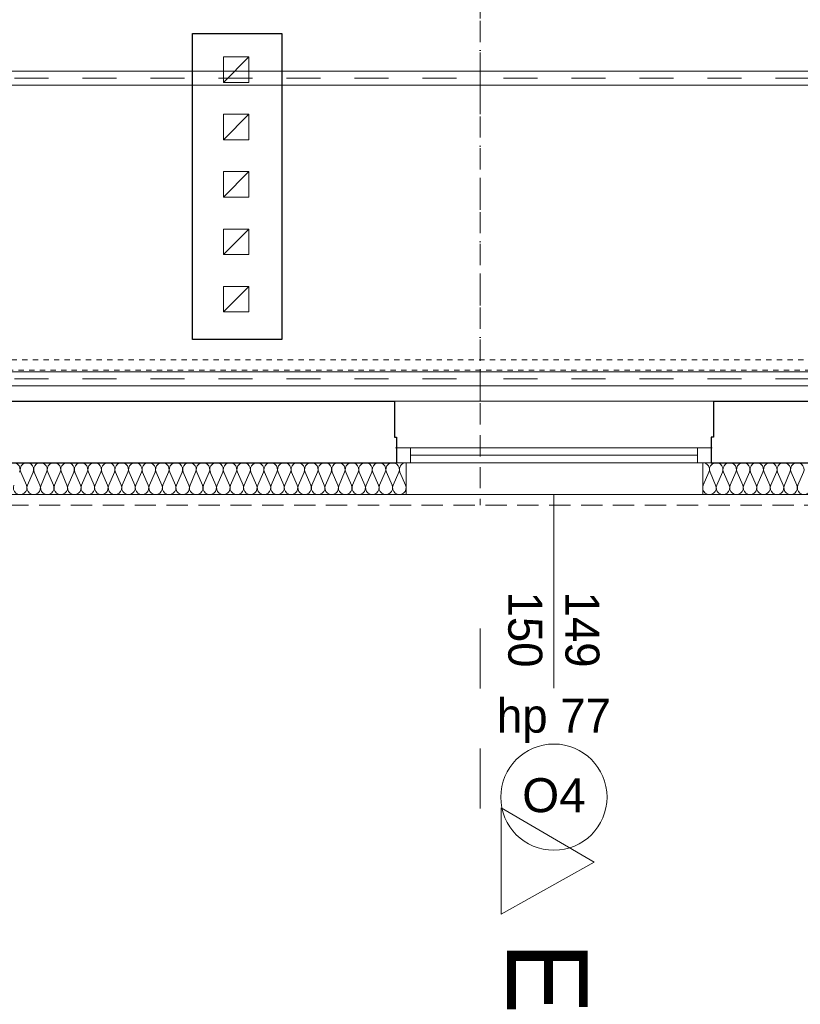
# Model space of a CAD drawing. Extents: x -515158 to -464725, y 20769 to 114053.
# Tile 64 of 69: x -482651 to -478979, y 96997 to 101631. Entities that reach past the tile are written whole.
import ezdxf

# ---------------------------------------------------------------- set-up
doc = ezdxf.new("R2010")
doc.units = 0
doc.header["$MEASUREMENT"] = 0
for name, pattern in [('Dashed', [564.444447, 282.222223, -282.222223]), ('Dot & Dashed', [450, 150, -150, 0, -150]), ('Hidden Line', [50, 25, -25]), ('Krawędzie ukryte', [150, 100, -50]), ('Przerywana', [320, 160, -160])]:
    doc.linetypes.add(name, pattern=pattern)
for name, color, linetype, lineweight in [('#podkład', 252, 'Continuous', 9), ('Arch ocieplenie_Nr_Pióra__9', 252, 'Continuous', 9), ('Arch opisy okien_Nr_Pióra__9', 252, 'Continuous', 9), ('Arch opisy_Nr_Pióra__9', 252, 'Continuous', 9), ('Arch wykończenie_Nr_Pióra__3', 252, 'Continuous', 18), ('INWENT DACH_Nr_Pióra__21', 252, 'Continuous', 9), ('INWENT KONST. DREWNIANA_Nr_Pióra__2', 252, 'Continuous', 13), ('INWENT KONST. DREWNIANA_Nr_Pióra__21', 252, 'Continuous', 9), ('INWENT OPISY_Nr_Pióra__21', 252, 'Continuous', 9), ('INWENT OPISY_Nr_Pióra__41', 252, 'Continuous', 15), ('INWENT. OKNA_Nr_Pióra__21', 252, 'Continuous', 9), ('INWENT. OKNA_Nr_Pióra__5', 252, 'Continuous', 13), ('INWENT.ŚCIANY_Nr_Pióra__1', 252, 'Continuous', 25), ('INWENT.ŚCIANY_Nr_Pióra__21', 252, 'Continuous', 9), ('Istniejące kominy_Nr_Pióra__21', 252, 'Continuous', 9)]:
    doc.layers.add(name, color=color, linetype=linetype, lineweight=lineweight)
doc.layers.add('Arch ocieplenie', color=252, linetype='Continuous')
doc.styles.add('GENERATED_STYLE_10', font='arial.ttf')
doc.styles.add('GENERATED_STYLE_7', font='txt')

# ---------------------------------------------------------------- blocks, each defined once
blk = doc.blocks.new('Izolacja cieplna 14_243', base_point=(-479438.3, 102857.6))
at = {"layer": 'Arch ocieplenie_Nr_Pióra__9', "linetype": 'Continuous'}
for p, q in [((-479435.7, 102752.3), (-479409.2, 102812.9)), ((-479403.9, 102812.9), (-479377.4, 102752.3)), ((-479372.1, 102752.3), (-479345.6, 102812.9)), ((-479340.3, 102812.9), (-479313.9, 102752.3)), ((-479308.5, 102752.3), (-479282.1, 102812.9)), ((-479276.7, 102812.9), (-479250.3, 102752.3)), ((-479244.9, 102752.3), (-479218.5, 102812.9)), ((-479213.2, 102812.9), (-479186.7, 102752.3)), ((-479181.4, 102752.3), (-479154.9, 102812.9)), ((-479149.6, 102812.9), (-479123.1, 102752.3)), ((-479117.8, 102752.3), (-479091.4, 102812.9)), ((-479086, 102812.9), (-479059.6, 102752.3)), ((-479054.2, 102752.3), (-479027.8, 102812.9)), ((-479022.4, 102812.9), (-478996, 102752.3)), ((-478990.7, 102752.3), (-478964.2, 102812.9))]:
    blk.add_line(p, q, dxfattribs=at)
for centre, start_param, end_param in [((-479438.3, 102825.7), 4.299596, 6.283185), ((-479374.8, 102825.7), 4.299595, 8.266774), ((-479311.2, 102825.7), 4.299595, 8.266774), ((-479247.6, 102825.7), 4.299595, 8.266774), ((-479184, 102825.7), 4.299595, 8.266774), ((-479120.5, 102825.7), 4.299595, 8.266774), ((-479056.9, 102825.7), 4.299595, 8.266774), ((-478993.3, 102825.7), 4.299595, 8.266774), ((-479406.5, 102739.5), 1.158003, 5.125183), ((-479343, 102739.5), 1.158003, 5.125183), ((-479279.4, 102739.5), 1.158003, 5.125183), ((-479215.8, 102739.5), 1.158003, 5.125183), ((-479152.3, 102739.5), 1.158003, 5.125183), ((-479088.7, 102739.5), 1.158003, 5.125183), ((-479025.1, 102739.5), 1.158003, 5.125183), ((-478961.5, 102739.5), 1.158003, 5.125183)]:
    blk.add_ellipse(centre, major_axis=(0, 31.9), ratio=0.996364, start_param=start_param, end_param=end_param, dxfattribs=at)
blk = doc.blocks.new('Izolacja cieplna 14_242', base_point=(-487268.3, 102857.6))
at = {"layer": 'Arch ocieplenie_Nr_Pióra__9', "linetype": 'Continuous'}
for p, q in [((-482646.5, 102812.9), (-482620, 102752.3)), ((-482614.6, 102752.3), (-482588.1, 102812.9)), ((-482582.8, 102812.9), (-482556.2, 102752.3)), ((-482550.9, 102752.3), (-482524.4, 102812.9)), ((-482519, 102812.9), (-482492.5, 102752.3)), ((-482487.2, 102752.3), (-482460.7, 102812.9)), ((-482455.3, 102812.9), (-482428.8, 102752.3)), ((-482423.5, 102752.3), (-482397, 102812.9)), ((-482391.6, 102812.9), (-482365.1, 102752.3)), ((-482359.8, 102752.3), (-482333.3, 102812.9)), ((-482327.9, 102812.9), (-482301.4, 102752.3)), ((-482296, 102752.3), (-482269.5, 102812.9)), ((-482264.2, 102812.9), (-482237.7, 102752.3)), ((-482232.3, 102752.3), (-482205.8, 102812.9)), ((-482200.5, 102812.9), (-482174, 102752.3)), ((-482168.6, 102752.3), (-482142.1, 102812.9)), ((-482136.8, 102812.9), (-482110.3, 102752.3)), ((-482104.9, 102752.3), (-482078.4, 102812.9)), ((-482073.1, 102812.9), (-482046.5, 102752.3)), ((-482041.2, 102752.3), (-482014.7, 102812.9)), ((-482009.3, 102812.9), (-481982.8, 102752.3)), ((-481977.5, 102752.3), (-481951, 102812.9)), ((-481945.6, 102812.9), (-481919.1, 102752.3)), ((-481913.8, 102752.3), (-481887.3, 102812.9)), ((-481881.9, 102812.9), (-481855.4, 102752.3)), ((-481850.1, 102752.3), (-481823.6, 102812.9)), ((-481818.2, 102812.9), (-481791.7, 102752.3)), ((-481786.3, 102752.3), (-481759.8, 102812.9)), ((-481754.5, 102812.9), (-481728, 102752.3)), ((-481722.6, 102752.3), (-481696.1, 102812.9)), ((-481690.8, 102812.9), (-481664.3, 102752.3)), ((-481658.9, 102752.3), (-481632.4, 102812.9)), ((-481627.1, 102812.9), (-481600.6, 102752.3)), ((-481595.2, 102752.3), (-481568.7, 102812.9)), ((-481563.3, 102812.9), (-481536.8, 102752.3)), ((-481531.5, 102752.3), (-481505, 102812.9)), ((-481499.6, 102812.9), (-481473.1, 102752.3)), ((-481467.8, 102752.3), (-481441.3, 102812.9)), ((-481435.9, 102812.9), (-481409.4, 102752.3)), ((-481404.1, 102752.3), (-481377.6, 102812.9)), ((-481372.2, 102812.9), (-481345.7, 102752.3)), ((-481340.4, 102752.3), (-481313.8, 102812.9)), ((-481308.5, 102812.9), (-481282, 102752.3)), ((-481276.6, 102752.3), (-481250.1, 102812.9)), ((-481244.8, 102812.9), (-481218.3, 102752.3)), ((-481212.9, 102752.3), (-481186.4, 102812.9)), ((-481181.1, 102812.9), (-481154.6, 102752.3)), ((-481149.2, 102752.3), (-481122.7, 102812.9)), ((-481117.4, 102812.9), (-481090.9, 102752.3)), ((-481085.5, 102752.3), (-481059, 102812.9)), ((-481053.6, 102812.9), (-481027.1, 102752.3)), ((-481021.8, 102752.3), (-480995.3, 102812.9)), ((-480989.9, 102812.9), (-480963.4, 102752.3)), ((-480958.1, 102752.3), (-480931.6, 102812.9)), ((-480926.2, 102812.9), (-480899.7, 102752.3)), ((-480894.4, 102752.3), (-480867.9, 102812.9)), ((-480862.5, 102812.9), (-480836, 102752.3))]:
    blk.add_line(p, q, dxfattribs=at)
for centre, start_param, end_param in [((-482681, 102825.7), 4.299595, 8.266774), ((-482617.3, 102825.7), 4.299595, 8.266774), ((-482553.6, 102825.7), 4.299595, 8.266774), ((-482489.9, 102825.7), 4.299595, 8.266774), ((-482426.1, 102825.7), 4.299595, 8.266774), ((-482362.4, 102825.7), 4.299595, 8.266774), ((-482298.7, 102825.7), 4.299595, 8.266774), ((-482235, 102825.7), 4.299595, 8.266774), ((-482171.3, 102825.7), 4.299595, 8.266774), ((-482107.6, 102825.7), 4.299595, 8.266774), ((-482043.9, 102825.7), 4.299595, 8.266774), ((-481980.2, 102825.7), 4.299595, 8.266774), ((-481916.4, 102825.7), 4.299595, 8.266774), ((-481852.7, 102825.7), 4.299595, 8.266774), ((-481789, 102825.7), 4.299595, 8.266774), ((-481725.3, 102825.7), 4.299595, 8.266774), ((-481661.6, 102825.7), 4.299595, 8.266774), ((-481597.9, 102825.7), 4.299595, 8.266774), ((-481534.2, 102825.7), 4.299595, 8.266774), ((-481470.5, 102825.7), 4.299595, 8.266774), ((-481406.7, 102825.7), 4.299595, 8.266774), ((-481343, 102825.7), 4.299595, 8.266774), ((-481279.3, 102825.7), 4.299595, 8.266774), ((-481215.6, 102825.7), 4.299595, 8.266774), ((-481151.9, 102825.7), 4.299595, 8.266774), ((-481088.2, 102825.7), 4.299595, 8.266774), ((-481024.5, 102825.7), 4.299595, 8.266774), ((-480960.8, 102825.7), 4.299595, 8.266774), ((-480897, 102825.7), 4.299595, 8.266774), ((-480833.3, 102825.7), 6.283185, 8.266774), ((-482649.1, 102739.5), 1.158003, 5.125183), ((-482585.4, 102739.5), 1.158003, 5.125183), ((-482521.7, 102739.5), 1.158003, 5.125183), ((-482458, 102739.5), 1.158003, 5.125183), ((-482394.3, 102739.5), 1.158003, 5.125183), ((-482330.6, 102739.5), 1.158003, 5.125183), ((-482266.9, 102739.5), 1.158003, 5.125183), ((-482203.2, 102739.5), 1.158003, 5.125183), ((-482139.4, 102739.5), 1.158003, 5.125183), ((-482075.7, 102739.5), 1.158003, 5.125183), ((-482012, 102739.5), 1.158003, 5.125183), ((-481948.3, 102739.5), 1.158003, 5.125183), ((-481884.6, 102739.5), 1.158003, 5.125183), ((-481820.9, 102739.5), 1.158003, 5.125183), ((-481757.2, 102739.5), 1.158003, 5.125183), ((-481693.4, 102739.5), 1.158003, 5.125183), ((-481629.7, 102739.5), 1.158003, 5.125183), ((-481566, 102739.5), 1.158003, 5.125183), ((-481502.3, 102739.5), 1.158003, 5.125183), ((-481438.6, 102739.5), 1.158003, 5.125183), ((-481374.9, 102739.5), 1.158003, 5.125183), ((-481311.2, 102739.5), 1.158003, 5.125183), ((-481247.5, 102739.5), 1.158003, 5.125183), ((-481183.7, 102739.5), 1.158003, 5.125183), ((-481120, 102739.5), 1.158003, 5.125183), ((-481056.3, 102739.5), 1.158003, 5.125183), ((-480992.6, 102739.5), 1.158003, 5.125183), ((-480928.9, 102739.5), 1.158003, 5.125183), ((-480865.2, 102739.5), 1.158003, 5.125183)]:
    blk.add_ellipse(centre, major_axis=(0, 31.9), ratio=0.998581, start_param=start_param, end_param=end_param, dxfattribs=at)
blk = doc.blocks.new('poddasze')
at = {"layer": 'Arch opisy_Nr_Pióra__9', "color": 252, "linetype": 'Continuous'}
blk.add_circle((-480138.3, 97972.1), 250, dxfattribs=at)
at = {"layer": 'Arch wykończenie_Nr_Pióra__3', "color": 252, "linetype": 'Continuous'}
for p, q in [((-480833.3, 99545.6), (-480833.3, 99395.6)), ((-479438.3, 99545.6), (-479438.3, 99395.6)), ((-480833.3, 99395.6), (-489099.8, 99395.6)), ((-479438.3, 99395.6), (-471873.3, 99395.6))]:
    blk.add_line(p, q, dxfattribs=at)
at = {"layer": 'INWENT DACH_Nr_Pióra__21', "color": 252, "linetype": 'Krawędzie ukryte'}
for p, q in [((-480485.8, 111825.5), (-480485.8, 99345.6)), ((-489460.4, 99345.6), (-471511.2, 99345.6))]:
    blk.add_line(p, q, dxfattribs=at)
at = {"layer": 'INWENT KONST. DREWNIANA_Nr_Pióra__2', "color": 252, "linetype": 'Continuous'}
for p, q in [((-480485.8, 101388.1), (-489396.1, 101388.1)), ((-480485.8, 101388.1), (-471575.5, 101388.1)), ((-480485.8, 101323.1), (-480485.8, 101388.1)), ((-480485.8, 101323.1), (-480485.8, 101388.1)), ((-489396.1, 101323.1), (-480485.8, 101323.1)), ((-471575.5, 101323.1), (-480485.8, 101323.1)), ((-480485.8, 99973.1), (-489396.1, 99973.1)), ((-480485.8, 99973.1), (-471575.5, 99973.1)), ((-480485.8, 99908.1), (-480485.8, 99973.1)), ((-480485.8, 99908.1), (-480485.8, 99973.1)), ((-489396.1, 99908.1), (-480485.8, 99908.1)), ((-471575.5, 99908.1), (-480485.8, 99908.1))]:
    blk.add_line(p, q, dxfattribs=at)
at = {"layer": 'INWENT KONST. DREWNIANA_Nr_Pióra__2', "color": 252, "linetype": 'Hidden Line'}
for p, q in [((-477414.8, 100030.6), (-483556.8, 100030.6)), ((-483556.8, 99980.6), (-477414.8, 99980.6))]:
    blk.add_line(p, q, dxfattribs=at)
at = {"layer": 'INWENT KONST. DREWNIANA_Nr_Pióra__21', "color": 252, "linetype": 'Dot & Dashed'}
blk.add_line((-480485.8, 99835.6), (-480485.8, 111335.5), dxfattribs=at)
at = {"layer": 'INWENT KONST. DREWNIANA_Nr_Pióra__21', "color": 252, "linetype": 'Przerywana'}
for p, q in [((-489396.1, 101355.6), (-480485.8, 101355.6)), ((-471575.5, 101355.6), (-480485.8, 101355.6)), ((-489396.1, 99940.6), (-480485.8, 99940.6)), ((-471575.5, 99940.6), (-480485.8, 99940.6))]:
    blk.add_line(p, q, dxfattribs=at)
at = {"layer": 'INWENT OPISY_Nr_Pióra__41', "color": 252, "linetype": 'Dashed'}
blk.add_line((-480485.8, 98765.6), (-480485.8, 97665.6), dxfattribs=at)
at = {"layer": 'INWENT OPISY_Nr_Pióra__41', "color": 252, "linetype": 'Continuous'}
for p, q in [((-479949.6, 97665.6), (-480385.8, 97921.3)), ((-480385.8, 97421.3), (-480385.8, 97921.3)), ((-480385.8, 97421.3), (-479949.6, 97665.6))]:
    blk.add_line(p, q, dxfattribs=at)
at = {"layer": 'INWENT. OKNA_Nr_Pióra__5', "color": 252, "linetype": 'Continuous'}
for p, q in [((-480883.3, 99615.6), (-479393.3, 99615.6)), ((-480813.3, 99545.6), (-480813.3, 99615.6)), ((-479463.3, 99580.6), (-480813.3, 99580.6)), ((-479463.3, 99545.6), (-479463.3, 99615.6)), ((-480883.3, 99545.6), (-479393.3, 99545.6)), ((-480138.3, 99395.6), (-480138.3, 98485.6))]:
    blk.add_line(p, q, dxfattribs=at)
at = {"layer": 'INWENT.ŚCIANY_Nr_Pióra__1', "color": 252, "linetype": 'Continuous'}
for p, q in [((-481838.3, 101565.6), (-481418.3, 101565.6)), ((-481838.3, 100125.6), (-481838.3, 101565.6)), ((-481418.3, 101565.6), (-481418.3, 100125.6)), ((-481418.3, 100125.6), (-481838.3, 100125.6)), ((-488678.3, 99835.6), (-480888.3, 99835.6)), ((-480888.3, 99835.6), (-480888.3, 99665.6)), ((-479388.3, 99835.6), (-472293.3, 99835.6)), ((-479388.3, 99835.6), (-479388.3, 99665.6)), ((-480888.3, 99665.6), (-480878.3, 99665.6)), ((-480878.3, 99665.6), (-480878.3, 99545.6)), ((-479388.3, 99665.6), (-479398.3, 99665.6)), ((-479398.3, 99665.6), (-479398.3, 99545.6)), ((-488948.3, 99545.6), (-480878.3, 99545.6)), ((-479398.3, 99545.6), (-472023.3, 99545.6))]:
    blk.add_line(p, q, dxfattribs=at)
at = {"layer": 'INWENT.ŚCIANY_Nr_Pióra__21', "color": 252, "linetype": 'Continuous'}
for p, q in [((-480888.3, 99835.6), (-479388.3, 99835.6)), ((-480833.3, 99395.6), (-479438.3, 99395.6))]:
    blk.add_line(p, q, dxfattribs=at)
at = {"layer": 'Istniejące kominy_Nr_Pióra__21', "color": 252, "linetype": 'Continuous'}
for p, q in [((-481573.3, 101455.6), (-481693.3, 101455.6)), ((-481693.3, 101455.6), (-481693.3, 101335.6)), ((-481693.3, 101335.6), (-481573.3, 101455.6)), ((-481573.3, 101335.6), (-481573.3, 101455.6)), ((-481693.3, 101335.6), (-481573.3, 101335.6)), ((-481693.3, 101185.6), (-481573.3, 101185.6)), ((-481693.3, 101065.6), (-481693.3, 101185.6)), ((-481693.3, 101065.6), (-481573.3, 101185.6)), ((-481573.3, 101185.6), (-481573.3, 101065.6)), ((-481573.3, 101065.6), (-481693.3, 101065.6)), ((-481573.3, 100915.6), (-481693.3, 100915.6)), ((-481693.3, 100915.6), (-481693.3, 100795.6)), ((-481693.3, 100795.6), (-481573.3, 100915.6)), ((-481573.3, 100795.6), (-481573.3, 100915.6)), ((-481693.3, 100795.6), (-481573.3, 100795.6)), ((-481693.3, 100645.6), (-481573.3, 100645.6)), ((-481693.3, 100525.6), (-481693.3, 100645.6)), ((-481693.3, 100525.6), (-481573.3, 100645.6)), ((-481573.3, 100645.6), (-481573.3, 100525.6)), ((-481573.3, 100525.6), (-481693.3, 100525.6)), ((-481693.3, 100375.6), (-481573.3, 100375.6)), ((-481693.3, 100255.6), (-481693.3, 100375.6)), ((-481693.3, 100255.6), (-481573.3, 100375.6)), ((-481573.3, 100375.6), (-481573.3, 100255.6)), ((-481573.3, 100255.6), (-481693.3, 100255.6))]:
    blk.add_line(p, q, dxfattribs=at)
at = {"layer": 'Arch ocieplenie', "color": 252, "linetype": 'Continuous', "lineweight": 13}
for name, p in [('Izolacja cieplna 14_242', (-487268.3, 99545.6)), ('Izolacja cieplna 14_243', (-479438.3, 99545.6))]:
    blk.add_blockref(name, p, dxfattribs=at)
at = {"layer": 'Arch opisy okien_Nr_Pióra__9', "color": 252, "linetype": 'Continuous', "insert": (-480138.3, 98061.3), "char_height": 160, "attachment_point": 2, "style": 'GENERATED_STYLE_10'}
blk.add_mtext('{O4}', dxfattribs=at)
at = {"layer": 'INWENT OPISY_Nr_Pióra__21', "color": 252, "linetype": 'Continuous', "insert": (-479978.8, 97121.3), "char_height": 380, "attachment_point": 2, "rotation": 270, "style": 'GENERATED_STYLE_7'}
blk.add_mtext('{E}', dxfattribs=at)
at = {"layer": 'INWENT. OKNA_Nr_Pióra__21', "color": 252, "linetype": 'Continuous', "insert": (-479924.2, 98760.6), "char_height": 160, "width": 709.227, "attachment_point": 2, "rotation": 270, "line_spacing_factor": 1.007581, "style": 'GENERATED_STYLE_7'}
blk.add_mtext('{149\\P150}', dxfattribs=at)
at = {"layer": 'INWENT. OKNA_Nr_Pióra__21', "color": 252, "linetype": 'Continuous', "insert": (-480138.3, 98435.6), "char_height": 160, "attachment_point": 2, "style": 'GENERATED_STYLE_7'}
blk.add_mtext('{hp 77}', dxfattribs=at)

msp = doc.modelspace()

# ---------------------------------------------------------------- block references
at = {"layer": '#podkład'}
msp.add_blockref('poddasze', (0, 0), dxfattribs=at)

doc.saveas('drawing.dxf')
